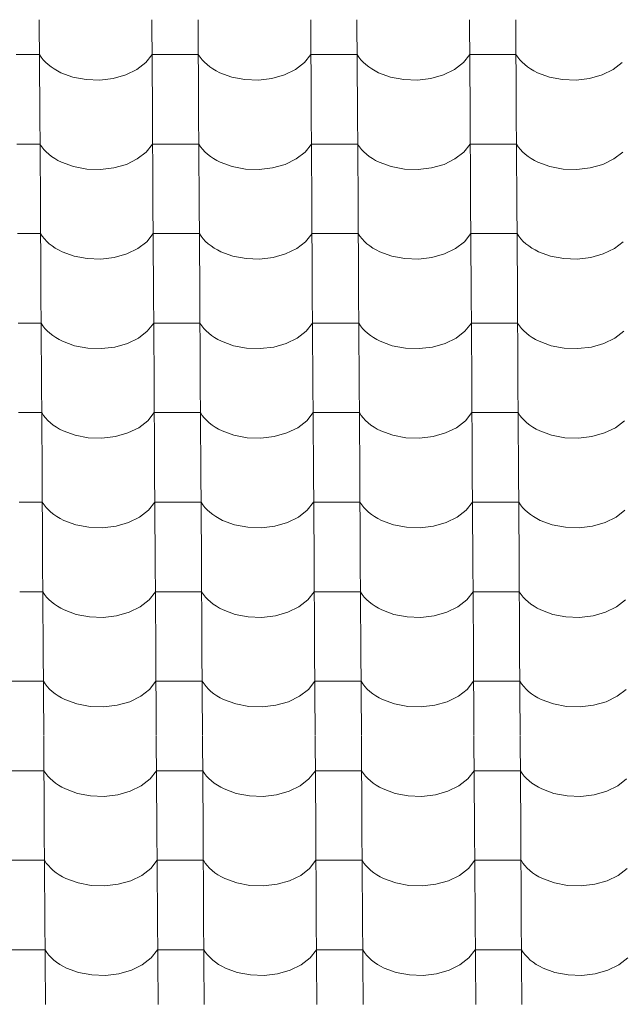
# Model space of a CAD drawing. Header units: millimetres. Extents: x -29001 to 109416, y -1251 to 13451.
# Tile 57 of 163: x -15190 to -14565, y 8009 to 9032. Entities that reach past the tile are written whole.
import ezdxf

# ---------------------------------------------------------------- set-up
doc = ezdxf.new("R2010")
doc.units = ezdxf.units.MM
doc.header["$MEASUREMENT"] = 0
doc.layers.add('POHLED JIŽNÍ_1_Konstrukce - nosné', color=7, linetype='Continuous')
doc.layers.add('POHLED JIŽNÍ_1_Nové_Výplně - Povrchové', color=7, linetype='Continuous')

# ---------------------------------------------------------------- blocks, each defined once
blk = doc.blocks.new('*X1', base_point=(-31394.7, -25864.9))
at = {"layer": 'POHLED JIŽNÍ_1_Nové_Výplně - Povrchové', "color": 21, "linetype": 'Continuous', "lineweight": 20, "true_color": 0xffaaaa}
for p, q in [((-15169.7, 9032.1), (-15169.1, 8939.4)), ((-15052.7, 9032.1), (-15052.1, 8939.4)), ((-15004.7, 9032.1), (-15004.1, 8939.4)), ((-14887.7, 9032.1), (-14887.1, 8939.4)), ((-14839.7, 9032.1), (-14839.1, 8939.4)), ((-14722.7, 9032.1), (-14722.1, 8939.4)), ((-14674.7, 9032.1), (-14674.1, 8939.4)), ((-15169.5, 8995.9), (-15193.5, 8995.9)), ((-15169.5, 8995.9), (-15167.6, 8993.2)), ((-15167.6, 8993.2), (-15165.5, 8990.5)), ((-15165.5, 8990.5), (-15163.1, 8987.9)), ((-15059.1, 8987.6), (-15052.5, 8995.9)), ((-15028.5, 8995.9), (-15052.5, 8995.9)), ((-15004.5, 8995.9), (-15028.5, 8995.9)), ((-15004.5, 8995.9), (-15002.6, 8993.2)), ((-15002.6, 8993.2), (-15000.5, 8990.5)), ((-15000.5, 8990.5), (-14998.1, 8987.9)), ((-14894.1, 8987.6), (-14887.5, 8995.9)), ((-14863.5, 8995.9), (-14887.5, 8995.9)), ((-14839.5, 8995.9), (-14863.5, 8995.9)), ((-14839.5, 8995.9), (-14837.6, 8993.2)), ((-14837.6, 8993.2), (-14835.5, 8990.5)), ((-14835.5, 8990.5), (-14833.1, 8987.9)), ((-14729.1, 8987.6), (-14722.5, 8995.9)), ((-14698.5, 8995.9), (-14722.5, 8995.9)), ((-14674.5, 8995.9), (-14698.5, 8995.9)), ((-14674.5, 8995.9), (-14672.6, 8993.2)), ((-14672.6, 8993.2), (-14670.5, 8990.5)), ((-14670.5, 8990.5), (-14668.1, 8987.9)), ((-15163.1, 8987.9), (-15160.4, 8985.4)), ((-15160.4, 8985.4), (-15157.4, 8983.1)), ((-15157.4, 8983.1), (-15154.2, 8980.9)), ((-15154.2, 8980.9), (-15150.8, 8978.9)), ((-15079.8, 8974.8), (-15068.4, 8980.4)), ((-15068.4, 8980.4), (-15059.1, 8987.6)), ((-14998.1, 8987.9), (-14995.4, 8985.4)), ((-14995.4, 8985.4), (-14992.4, 8983.1)), ((-14992.4, 8983.1), (-14989.2, 8980.9)), ((-14989.2, 8980.9), (-14985.8, 8978.9)), ((-14914.8, 8974.8), (-14903.4, 8980.4)), ((-14903.4, 8980.4), (-14894.1, 8987.6)), ((-14833.1, 8987.9), (-14830.4, 8985.4)), ((-14830.4, 8985.4), (-14827.4, 8983.1)), ((-14827.4, 8983.1), (-14824.2, 8980.9)), ((-14824.2, 8980.9), (-14820.8, 8978.9)), ((-14749.8, 8974.8), (-14738.4, 8980.4)), ((-14738.4, 8980.4), (-14729.1, 8987.6)), ((-14668.1, 8987.9), (-14665.4, 8985.4)), ((-14665.4, 8985.4), (-14662.4, 8983.1)), ((-14662.4, 8983.1), (-14659.2, 8980.9)), ((-14659.2, 8980.9), (-14655.8, 8978.9)), ((-14584.8, 8974.8), (-14573.4, 8980.4)), ((-14573.4, 8980.4), (-14564.1, 8987.6)), ((-15150.8, 8978.9), (-15147.1, 8977)), ((-15147.1, 8977), (-15134.7, 8972.5)), ((-15134.7, 8972.5), (-15121, 8969.9)), ((-15121, 8969.9), (-15106.8, 8969.4)), ((-15106.8, 8969.4), (-15092.9, 8971.1)), ((-15092.9, 8971.1), (-15079.8, 8974.8)), ((-14985.8, 8978.9), (-14982.2, 8977)), ((-14982.2, 8977), (-14969.7, 8972.5)), ((-14969.7, 8972.5), (-14956, 8969.9)), ((-14956, 8969.9), (-14941.8, 8969.4)), ((-14941.8, 8969.4), (-14927.9, 8971.1)), ((-14927.9, 8971.1), (-14914.8, 8974.8)), ((-14820.8, 8978.9), (-14817.2, 8977)), ((-14817.2, 8977), (-14804.7, 8972.5)), ((-14804.7, 8972.5), (-14791, 8969.9)), ((-14791, 8969.9), (-14776.8, 8969.4)), ((-14776.8, 8969.4), (-14762.9, 8971.1)), ((-14762.9, 8971.1), (-14749.8, 8974.8)), ((-14655.8, 8978.9), (-14652.2, 8977)), ((-14652.2, 8977), (-14639.7, 8972.5)), ((-14639.7, 8972.5), (-14626, 8969.9)), ((-14626, 8969.9), (-14611.8, 8969.4)), ((-14611.8, 8969.4), (-14597.9, 8971.1)), ((-14597.9, 8971.1), (-14584.8, 8974.8)), ((-15169.1, 8939.1), (-15168.5, 8846.4)), ((-15052.1, 8939.1), (-15051.6, 8846.4)), ((-15004.1, 8939.1), (-15003.5, 8846.4)), ((-14887.1, 8939.1), (-14886.6, 8846.4)), ((-14839.1, 8939.1), (-14838.5, 8846.4)), ((-14722.1, 8939.1), (-14721.6, 8846.4)), ((-14674.1, 8939.1), (-14673.5, 8846.4)), ((-15168.9, 8902.9), (-15192.9, 8902.9)), ((-15168.9, 8902.9), (-15167, 8900.1)), ((-15167, 8900.1), (-15164.9, 8897.4)), ((-15058.5, 8894.5), (-15051.9, 8902.9)), ((-15027.9, 8902.9), (-15051.9, 8902.9)), ((-15003.9, 8902.9), (-15027.9, 8902.9)), ((-15003.9, 8902.9), (-15002, 8900.1)), ((-15002, 8900.1), (-14999.9, 8897.4)), ((-14893.5, 8894.5), (-14886.9, 8902.9)), ((-14862.9, 8902.9), (-14886.9, 8902.9)), ((-14838.9, 8902.9), (-14862.9, 8902.9)), ((-14838.9, 8902.9), (-14837, 8900.1)), ((-14837, 8900.1), (-14834.9, 8897.4)), ((-14728.5, 8894.5), (-14721.9, 8902.9)), ((-14697.9, 8902.9), (-14721.9, 8902.9)), ((-14673.9, 8902.9), (-14697.9, 8902.9)), ((-14673.9, 8902.9), (-14672, 8900.1)), ((-14672, 8900.1), (-14669.9, 8897.4)), ((-15164.9, 8897.4), (-15162.5, 8894.9)), ((-15162.5, 8894.9), (-15159.8, 8892.4)), ((-15159.8, 8892.4), (-15156.8, 8890.1)), ((-15156.8, 8890.1), (-15153.6, 8887.9)), ((-15153.6, 8887.9), (-15150.2, 8885.9)), ((-15067.8, 8887.4), (-15058.5, 8894.5)), ((-14999.9, 8897.4), (-14997.5, 8894.9)), ((-14997.5, 8894.9), (-14994.8, 8892.4)), ((-14994.8, 8892.4), (-14991.8, 8890.1)), ((-14991.8, 8890.1), (-14988.6, 8887.9)), ((-14988.6, 8887.9), (-14985.2, 8885.9)), ((-14902.8, 8887.4), (-14893.5, 8894.5)), ((-14834.9, 8897.4), (-14832.5, 8894.9)), ((-14832.5, 8894.9), (-14829.8, 8892.4)), ((-14829.8, 8892.4), (-14826.8, 8890.1)), ((-14826.8, 8890.1), (-14823.6, 8887.9)), ((-14823.6, 8887.9), (-14820.2, 8885.9)), ((-14737.8, 8887.4), (-14728.5, 8894.5)), ((-14669.9, 8897.4), (-14667.5, 8894.9)), ((-14667.5, 8894.9), (-14664.8, 8892.4)), ((-14664.8, 8892.4), (-14661.8, 8890.1)), ((-14661.8, 8890.1), (-14658.6, 8887.9)), ((-14658.6, 8887.9), (-14655.2, 8885.9)), ((-14572.8, 8887.4), (-14563.5, 8894.5)), ((-15150.2, 8885.9), (-15146.6, 8884)), ((-15146.6, 8884), (-15134.1, 8879.5)), ((-15134.1, 8879.5), (-15120.4, 8876.9)), ((-15106.2, 8876.4), (-15092.3, 8878.1)), ((-15092.3, 8878.1), (-15079.2, 8881.8)), ((-15079.2, 8881.8), (-15067.8, 8887.4)), ((-14985.2, 8885.9), (-14981.6, 8884)), ((-14981.6, 8884), (-14969.1, 8879.5)), ((-14969.1, 8879.5), (-14955.4, 8876.9)), ((-14941.2, 8876.4), (-14927.3, 8878.1)), ((-14927.3, 8878.1), (-14914.2, 8881.8)), ((-14914.2, 8881.8), (-14902.8, 8887.4)), ((-14820.2, 8885.9), (-14816.6, 8884)), ((-14816.6, 8884), (-14804.1, 8879.5)), ((-14804.1, 8879.5), (-14790.4, 8876.9)), ((-14776.2, 8876.4), (-14762.3, 8878.1)), ((-14762.3, 8878.1), (-14749.2, 8881.8)), ((-14749.2, 8881.8), (-14737.8, 8887.4)), ((-14655.2, 8885.9), (-14651.6, 8884)), ((-14651.6, 8884), (-14639.1, 8879.5)), ((-14639.1, 8879.5), (-14625.4, 8876.9)), ((-14611.2, 8876.4), (-14597.3, 8878.1)), ((-14597.3, 8878.1), (-14584.2, 8881.8)), ((-14584.2, 8881.8), (-14572.8, 8887.4)), ((-15120.4, 8876.9), (-15106.2, 8876.4)), ((-14955.4, 8876.9), (-14941.2, 8876.4)), ((-14790.4, 8876.9), (-14776.2, 8876.4)), ((-14625.4, 8876.9), (-14611.2, 8876.4)), ((-15168.5, 8846.1), (-15167.9, 8753.4)), ((-15051.6, 8846.1), (-15051, 8753.4)), ((-15003.5, 8846.1), (-15002.9, 8753.4)), ((-14886.6, 8846.1), (-14886, 8753.4)), ((-14838.5, 8846.1), (-14837.9, 8753.4)), ((-14721.6, 8846.1), (-14721, 8753.4)), ((-14673.5, 8846.1), (-14672.9, 8753.4)), ((-15168.3, 8809.9), (-15192.3, 8809.9)), ((-15168.3, 8809.9), (-15166.5, 8807.1)), ((-15166.5, 8807.1), (-15164.3, 8804.4)), ((-15057.9, 8801.5), (-15051.3, 8809.9)), ((-15027.3, 8809.9), (-15051.3, 8809.9)), ((-15003.3, 8809.9), (-15027.3, 8809.9)), ((-15003.3, 8809.9), (-15001.5, 8807.1)), ((-15001.5, 8807.1), (-14999.3, 8804.4)), ((-14893, 8801.5), (-14886.3, 8809.9)), ((-14862.3, 8809.9), (-14886.3, 8809.9)), ((-14838.3, 8809.9), (-14862.3, 8809.9)), ((-14838.3, 8809.9), (-14836.5, 8807.1)), ((-14836.5, 8807.1), (-14834.3, 8804.4)), ((-14728, 8801.5), (-14721.3, 8809.9)), ((-14697.3, 8809.9), (-14721.3, 8809.9)), ((-14673.3, 8809.9), (-14697.3, 8809.9)), ((-14673.3, 8809.9), (-14671.5, 8807.1)), ((-14671.5, 8807.1), (-14669.3, 8804.4)), ((-15164.3, 8804.4), (-15161.9, 8801.8)), ((-15161.9, 8801.8), (-15159.2, 8799.4)), ((-15159.2, 8799.4), (-15156.2, 8797.1)), ((-15156.2, 8797.1), (-15153, 8794.9)), ((-15067.2, 8794.4), (-15057.9, 8801.5)), ((-14999.3, 8804.4), (-14996.9, 8801.8)), ((-14996.9, 8801.8), (-14994.2, 8799.4)), ((-14994.2, 8799.4), (-14991.2, 8797.1)), ((-14991.2, 8797.1), (-14988, 8794.9)), ((-14902.2, 8794.4), (-14893, 8801.5)), ((-14834.3, 8804.4), (-14831.9, 8801.8)), ((-14831.9, 8801.8), (-14829.2, 8799.4)), ((-14829.2, 8799.4), (-14826.2, 8797.1)), ((-14826.2, 8797.1), (-14823, 8794.9)), ((-14737.2, 8794.4), (-14728, 8801.5)), ((-14669.3, 8804.4), (-14666.9, 8801.8)), ((-14666.9, 8801.8), (-14664.2, 8799.4)), ((-14664.2, 8799.4), (-14661.2, 8797.1)), ((-14661.2, 8797.1), (-14658.1, 8794.9)), ((-14572.2, 8794.4), (-14563, 8801.5)), ((-15153, 8794.9), (-15149.6, 8792.9)), ((-15149.6, 8792.9), (-15146, 8791)), ((-15146, 8791), (-15133.5, 8786.4)), ((-15133.5, 8786.4), (-15119.8, 8783.9)), ((-15091.7, 8785.1), (-15078.7, 8788.8)), ((-15078.7, 8788.8), (-15067.2, 8794.4)), ((-14988, 8794.9), (-14984.6, 8792.9)), ((-14984.6, 8792.9), (-14981, 8791)), ((-14981, 8791), (-14968.5, 8786.4)), ((-14968.5, 8786.4), (-14954.8, 8783.9)), ((-14926.7, 8785.1), (-14913.7, 8788.8)), ((-14913.7, 8788.8), (-14902.2, 8794.4)), ((-14823, 8794.9), (-14819.6, 8792.9)), ((-14819.6, 8792.9), (-14816, 8791)), ((-14816, 8791), (-14803.5, 8786.4)), ((-14803.5, 8786.4), (-14789.8, 8783.9)), ((-14761.7, 8785.1), (-14748.7, 8788.8)), ((-14748.7, 8788.8), (-14737.2, 8794.4)), ((-14658.1, 8794.9), (-14654.6, 8792.9)), ((-14654.6, 8792.9), (-14651, 8791)), ((-14651, 8791), (-14638.5, 8786.4)), ((-14638.5, 8786.4), (-14624.8, 8783.9)), ((-14596.7, 8785.1), (-14583.7, 8788.8)), ((-14583.7, 8788.8), (-14572.2, 8794.4)), ((-15119.8, 8783.9), (-15105.7, 8783.4)), ((-15105.7, 8783.4), (-15091.7, 8785.1)), ((-14954.8, 8783.9), (-14940.7, 8783.4)), ((-14940.7, 8783.4), (-14926.7, 8785.1)), ((-14789.8, 8783.9), (-14775.7, 8783.4)), ((-14775.7, 8783.4), (-14761.7, 8785.1)), ((-14624.8, 8783.9), (-14610.7, 8783.4)), ((-14610.7, 8783.4), (-14596.7, 8785.1)), ((-15167.9, 8753.1), (-15167.4, 8660.4)), ((-15051, 8753.1), (-15050.4, 8660.4)), ((-15002.9, 8753.1), (-15002.4, 8660.4)), ((-14886, 8753.1), (-14885.4, 8660.4)), ((-14837.9, 8753.1), (-14837.4, 8660.4)), ((-14721, 8753.1), (-14720.4, 8660.4)), ((-14672.9, 8753.1), (-14672.4, 8660.4)), ((-15167.7, 8716.9), (-15191.7, 8716.9)), ((-15167.7, 8716.9), (-15165.9, 8714.1)), ((-15165.9, 8714.1), (-15163.7, 8711.4)), ((-15057.4, 8708.5), (-15050.8, 8716.9)), ((-15026.7, 8716.9), (-15050.8, 8716.9)), ((-15002.7, 8716.9), (-15026.7, 8716.9)), ((-15002.7, 8716.9), (-15000.9, 8714.1)), ((-15000.9, 8714.1), (-14998.7, 8711.4)), ((-14892.4, 8708.5), (-14885.8, 8716.9)), ((-14861.7, 8716.9), (-14885.8, 8716.9)), ((-14837.7, 8716.9), (-14861.7, 8716.9)), ((-14837.7, 8716.9), (-14835.9, 8714.1)), ((-14835.9, 8714.1), (-14833.7, 8711.4)), ((-14727.4, 8708.5), (-14720.8, 8716.9)), ((-14696.7, 8716.9), (-14720.8, 8716.9)), ((-14672.7, 8716.9), (-14696.7, 8716.9)), ((-14672.7, 8716.9), (-14670.9, 8714.1)), ((-14670.9, 8714.1), (-14668.7, 8711.4)), ((-15163.7, 8711.4), (-15161.3, 8708.8)), ((-15161.3, 8708.8), (-15158.6, 8706.4)), ((-15158.6, 8706.4), (-15155.7, 8704)), ((-15155.7, 8704), (-15152.5, 8701.9)), ((-15066.6, 8701.4), (-15057.4, 8708.5)), ((-14998.7, 8711.4), (-14996.3, 8708.8)), ((-14996.3, 8708.8), (-14993.6, 8706.4)), ((-14993.6, 8706.4), (-14990.7, 8704)), ((-14990.7, 8704), (-14987.5, 8701.9)), ((-14901.6, 8701.4), (-14892.4, 8708.5)), ((-14833.7, 8711.4), (-14831.3, 8708.8)), ((-14831.3, 8708.8), (-14828.6, 8706.4)), ((-14828.6, 8706.4), (-14825.7, 8704)), ((-14825.7, 8704), (-14822.5, 8701.9)), ((-14736.6, 8701.4), (-14727.4, 8708.5)), ((-14668.7, 8711.4), (-14666.3, 8708.8)), ((-14666.3, 8708.8), (-14663.6, 8706.4)), ((-14663.6, 8706.4), (-14660.7, 8704)), ((-14660.7, 8704), (-14657.5, 8701.9)), ((-14571.6, 8701.4), (-14562.4, 8708.5)), ((-15152.5, 8701.9), (-15149, 8699.9)), ((-15149, 8699.9), (-15145.4, 8698)), ((-15145.4, 8698), (-15132.9, 8693.4)), ((-15091.1, 8692), (-15078.1, 8695.8)), ((-15078.1, 8695.8), (-15066.6, 8701.4)), ((-14987.5, 8701.9), (-14984, 8699.9)), ((-14984, 8699.9), (-14980.4, 8698)), ((-14980.4, 8698), (-14967.9, 8693.4)), ((-14926.1, 8692), (-14913.1, 8695.8)), ((-14913.1, 8695.8), (-14901.6, 8701.4)), ((-14822.5, 8701.9), (-14819, 8699.9)), ((-14819, 8699.9), (-14815.4, 8698)), ((-14815.4, 8698), (-14802.9, 8693.4)), ((-14761.1, 8692), (-14748.1, 8695.8)), ((-14748.1, 8695.8), (-14736.6, 8701.4)), ((-14657.5, 8701.9), (-14654, 8699.9)), ((-14654, 8699.9), (-14650.4, 8698)), ((-14650.4, 8698), (-14637.9, 8693.4)), ((-14596.1, 8692), (-14583.1, 8695.8)), ((-14583.1, 8695.8), (-14571.6, 8701.4)), ((-15132.9, 8693.4), (-15119.3, 8690.8)), ((-15119.3, 8690.8), (-15105.1, 8690.4)), ((-15105.1, 8690.4), (-15091.1, 8692)), ((-14967.9, 8693.4), (-14954.3, 8690.8)), ((-14954.3, 8690.8), (-14940.1, 8690.4)), ((-14940.1, 8690.4), (-14926.1, 8692)), ((-14802.9, 8693.4), (-14789.3, 8690.8)), ((-14789.3, 8690.8), (-14775.1, 8690.4)), ((-14775.1, 8690.4), (-14761.1, 8692)), ((-14637.9, 8693.4), (-14624.3, 8690.8)), ((-14624.3, 8690.8), (-14610.1, 8690.4)), ((-14610.1, 8690.4), (-14596.1, 8692)), ((-15167.4, 8660.1), (-15166.8, 8567.4)), ((-15050.4, 8660.1), (-15049.8, 8567.4)), ((-15002.4, 8660.1), (-15001.8, 8567.4)), ((-14885.4, 8660.1), (-14884.8, 8567.4)), ((-14837.4, 8660.1), (-14836.8, 8567.4)), ((-14720.4, 8660.1), (-14719.8, 8567.4)), ((-14672.4, 8660.1), (-14671.8, 8567.4)), ((-15167.1, 8623.9), (-15191.1, 8623.9)), ((-15167.1, 8623.9), (-15165.3, 8621.1)), ((-15056.8, 8615.5), (-15050.2, 8623.9)), ((-15026.2, 8623.9), (-15050.2, 8623.9)), ((-15002.1, 8623.9), (-15026.2, 8623.9)), ((-15002.1, 8623.9), (-15000.3, 8621.1)), ((-14891.8, 8615.5), (-14885.2, 8623.9)), ((-14861.2, 8623.9), (-14885.2, 8623.9)), ((-14837.1, 8623.9), (-14861.2, 8623.9)), ((-14837.1, 8623.9), (-14835.3, 8621.1)), ((-14726.8, 8615.5), (-14720.2, 8623.9)), ((-14696.2, 8623.9), (-14720.2, 8623.9)), ((-14672.1, 8623.9), (-14696.2, 8623.9)), ((-14672.1, 8623.9), (-14670.3, 8621.1)), ((-15165.3, 8621.1), (-15163.2, 8618.4)), ((-15163.2, 8618.4), (-15160.7, 8615.8)), ((-15160.7, 8615.8), (-15158, 8613.4)), ((-15158, 8613.4), (-15155.1, 8611)), ((-15066.1, 8608.3), (-15056.8, 8615.5)), ((-15000.3, 8621.1), (-14998.2, 8618.4)), ((-14998.2, 8618.4), (-14995.7, 8615.8)), ((-14995.7, 8615.8), (-14993, 8613.4)), ((-14993, 8613.4), (-14990.1, 8611)), ((-14901.1, 8608.3), (-14891.8, 8615.5)), ((-14835.3, 8621.1), (-14833.2, 8618.4)), ((-14833.2, 8618.4), (-14830.7, 8615.8)), ((-14830.7, 8615.8), (-14828, 8613.4)), ((-14828, 8613.4), (-14825.1, 8611)), ((-14736.1, 8608.3), (-14726.8, 8615.5)), ((-14670.3, 8621.1), (-14668.2, 8618.4)), ((-14668.2, 8618.4), (-14665.7, 8615.8)), ((-14665.7, 8615.8), (-14663, 8613.4)), ((-14663, 8613.4), (-14660.1, 8611)), ((-14571.1, 8608.3), (-14561.8, 8615.5)), ((-15155.1, 8611), (-15151.9, 8608.9)), ((-15151.9, 8608.9), (-15148.5, 8606.8)), ((-15148.5, 8606.8), (-15144.8, 8605)), ((-15144.8, 8605), (-15132.3, 8600.4)), ((-15090.5, 8599), (-15077.5, 8602.8)), ((-15077.5, 8602.8), (-15066.1, 8608.3)), ((-14990.1, 8611), (-14986.9, 8608.9)), ((-14986.9, 8608.9), (-14983.5, 8606.8)), ((-14983.5, 8606.8), (-14979.8, 8605)), ((-14979.8, 8605), (-14967.4, 8600.4)), ((-14925.5, 8599), (-14912.5, 8602.8)), ((-14912.5, 8602.8), (-14901.1, 8608.3)), ((-14825.1, 8611), (-14821.9, 8608.9)), ((-14821.9, 8608.9), (-14818.5, 8606.8)), ((-14818.5, 8606.8), (-14814.8, 8605)), ((-14814.8, 8605), (-14802.4, 8600.4)), ((-14760.5, 8599), (-14747.5, 8602.8)), ((-14747.5, 8602.8), (-14736.1, 8608.3)), ((-14660.1, 8611), (-14656.9, 8608.9)), ((-14656.9, 8608.9), (-14653.5, 8606.8)), ((-14653.5, 8606.8), (-14649.8, 8605)), ((-14649.8, 8605), (-14637.4, 8600.4)), ((-14595.5, 8599), (-14582.5, 8602.8)), ((-14582.5, 8602.8), (-14571.1, 8608.3)), ((-15132.3, 8600.4), (-15118.7, 8597.8)), ((-15118.7, 8597.8), (-15104.5, 8597.4)), ((-15104.5, 8597.4), (-15090.5, 8599)), ((-14967.4, 8600.4), (-14953.7, 8597.8)), ((-14953.7, 8597.8), (-14939.5, 8597.4)), ((-14939.5, 8597.4), (-14925.5, 8599)), ((-14802.4, 8600.4), (-14788.7, 8597.8)), ((-14788.7, 8597.8), (-14774.5, 8597.4)), ((-14774.5, 8597.4), (-14760.5, 8599)), ((-14637.4, 8600.4), (-14623.7, 8597.8)), ((-14623.7, 8597.8), (-14609.5, 8597.4)), ((-14609.5, 8597.4), (-14595.5, 8599)), ((-15166.8, 8567.1), (-15166.2, 8474.4)), ((-15049.8, 8567.1), (-15049.2, 8474.4)), ((-15001.8, 8567.1), (-15001.2, 8474.4)), ((-14884.8, 8567.1), (-14884.2, 8474.4)), ((-14836.8, 8567.1), (-14836.2, 8474.4)), ((-14719.8, 8567.1), (-14719.2, 8474.4)), ((-14671.8, 8567.1), (-14671.2, 8474.4)), ((-15166.6, 8530.9), (-15190.6, 8530.9)), ((-15166.6, 8530.9), (-15164.7, 8528.1)), ((-15056.2, 8522.5), (-15049.6, 8530.9)), ((-15025.6, 8530.9), (-15049.6, 8530.9)), ((-15001.6, 8530.9), (-15025.6, 8530.9)), ((-15001.6, 8530.9), (-14999.7, 8528.1)), ((-14891.2, 8522.5), (-14884.6, 8530.9)), ((-14860.6, 8530.9), (-14884.6, 8530.9)), ((-14836.6, 8530.9), (-14860.6, 8530.9)), ((-14836.6, 8530.9), (-14834.7, 8528.1)), ((-14726.2, 8522.5), (-14719.6, 8530.9)), ((-14695.6, 8530.9), (-14719.6, 8530.9)), ((-14671.6, 8530.9), (-14695.6, 8530.9)), ((-14671.6, 8530.9), (-14669.7, 8528.1)), ((-15164.7, 8528.1), (-15162.6, 8525.4)), ((-15162.6, 8525.4), (-15160.1, 8522.8)), ((-15160.1, 8522.8), (-15157.5, 8520.4)), ((-15157.5, 8520.4), (-15154.5, 8518)), ((-15065.5, 8515.3), (-15056.2, 8522.5)), ((-14999.7, 8528.1), (-14997.6, 8525.4)), ((-14997.6, 8525.4), (-14995.2, 8522.8)), ((-14995.2, 8522.8), (-14992.5, 8520.4)), ((-14992.5, 8520.4), (-14989.5, 8518)), ((-14900.5, 8515.3), (-14891.2, 8522.5)), ((-14834.7, 8528.1), (-14832.6, 8525.4)), ((-14832.6, 8525.4), (-14830.2, 8522.8)), ((-14830.2, 8522.8), (-14827.5, 8520.4)), ((-14827.5, 8520.4), (-14824.5, 8518)), ((-14735.5, 8515.3), (-14726.2, 8522.5)), ((-14669.7, 8528.1), (-14667.6, 8525.4)), ((-14667.6, 8525.4), (-14665.2, 8522.8)), ((-14665.2, 8522.8), (-14662.5, 8520.4)), ((-14662.5, 8520.4), (-14659.5, 8518)), ((-14570.5, 8515.3), (-14561.2, 8522.5)), ((-15154.5, 8518), (-15151.3, 8515.9)), ((-15151.3, 8515.9), (-15147.9, 8513.8)), ((-15147.9, 8513.8), (-15144.2, 8512)), ((-15144.2, 8512), (-15131.8, 8507.4)), ((-15089.9, 8506), (-15076.9, 8509.7)), ((-15076.9, 8509.7), (-15065.5, 8515.3)), ((-14989.5, 8518), (-14986.3, 8515.9)), ((-14986.3, 8515.9), (-14982.9, 8513.8)), ((-14982.9, 8513.8), (-14979.2, 8512)), ((-14979.2, 8512), (-14966.8, 8507.4)), ((-14924.9, 8506), (-14911.9, 8509.7)), ((-14911.9, 8509.7), (-14900.5, 8515.3)), ((-14824.5, 8518), (-14821.3, 8515.9)), ((-14821.3, 8515.9), (-14817.9, 8513.8)), ((-14817.9, 8513.8), (-14814.2, 8512)), ((-14814.2, 8512), (-14801.8, 8507.4)), ((-14760, 8506), (-14746.9, 8509.7)), ((-14746.9, 8509.7), (-14735.5, 8515.3)), ((-14659.5, 8518), (-14656.3, 8515.9)), ((-14656.3, 8515.9), (-14652.9, 8513.8)), ((-14652.9, 8513.8), (-14649.2, 8512)), ((-14649.2, 8512), (-14636.8, 8507.4)), ((-14595, 8506), (-14581.9, 8509.7)), ((-14581.9, 8509.7), (-14570.5, 8515.3)), ((-15131.8, 8507.4), (-15118.1, 8504.8)), ((-15118.1, 8504.8), (-15103.9, 8504.4)), ((-15103.9, 8504.4), (-15089.9, 8506)), ((-14966.8, 8507.4), (-14953.1, 8504.8)), ((-14953.1, 8504.8), (-14938.9, 8504.4)), ((-14938.9, 8504.4), (-14924.9, 8506)), ((-14801.8, 8507.4), (-14788.1, 8504.8)), ((-14788.1, 8504.8), (-14773.9, 8504.4)), ((-14773.9, 8504.4), (-14760, 8506)), ((-14636.8, 8507.4), (-14623.1, 8504.8)), ((-14623.1, 8504.8), (-14608.9, 8504.4)), ((-14608.9, 8504.4), (-14595, 8506)), ((-15166.2, 8474), (-15165.6, 8381.4)), ((-15049.2, 8474), (-15048.7, 8381.4)), ((-15001.2, 8474), (-15000.6, 8381.4)), ((-14884.2, 8474), (-14883.7, 8381.4)), ((-14836.2, 8474), (-14835.6, 8381.4)), ((-14719.2, 8474), (-14718.7, 8381.4)), ((-14671.2, 8474), (-14670.6, 8381.4)), ((-15166, 8437.9), (-15190, 8437.9)), ((-15166, 8437.9), (-15164.1, 8435.1)), ((-15055.6, 8429.5), (-15049, 8437.9)), ((-15025, 8437.9), (-15049, 8437.9)), ((-15001, 8437.9), (-15025, 8437.9)), ((-15001, 8437.9), (-14999.1, 8435.1)), ((-14890.6, 8429.5), (-14884, 8437.9)), ((-14860, 8437.9), (-14884, 8437.9)), ((-14836, 8437.9), (-14860, 8437.9)), ((-14836, 8437.9), (-14834.1, 8435.1)), ((-14725.6, 8429.5), (-14719, 8437.9)), ((-14695, 8437.9), (-14719, 8437.9)), ((-14671, 8437.9), (-14695, 8437.9)), ((-14671, 8437.9), (-14669.1, 8435.1)), ((-15164.1, 8435.1), (-15162, 8432.4)), ((-15162, 8432.4), (-15159.6, 8429.8)), ((-15159.6, 8429.8), (-15156.9, 8427.3)), ((-15064.9, 8422.3), (-15055.6, 8429.5)), ((-14999.1, 8435.1), (-14997, 8432.4)), ((-14997, 8432.4), (-14994.6, 8429.8)), ((-14994.6, 8429.8), (-14991.9, 8427.3)), ((-14899.9, 8422.3), (-14890.6, 8429.5)), ((-14834.1, 8435.1), (-14832, 8432.4)), ((-14832, 8432.4), (-14829.6, 8429.8)), ((-14829.6, 8429.8), (-14826.9, 8427.3)), ((-14734.9, 8422.3), (-14725.6, 8429.5)), ((-14669.1, 8435.1), (-14667, 8432.4)), ((-14667, 8432.4), (-14664.6, 8429.8)), ((-14664.6, 8429.8), (-14661.9, 8427.3)), ((-14569.9, 8422.3), (-14560.6, 8429.5)), ((-15156.9, 8427.3), (-15153.9, 8425)), ((-15153.9, 8425), (-15150.7, 8422.8)), ((-15150.7, 8422.8), (-15147.3, 8420.8)), ((-15147.3, 8420.8), (-15143.7, 8419)), ((-15143.7, 8419), (-15131.2, 8414.4)), ((-15076.3, 8416.7), (-15064.9, 8422.3)), ((-14991.9, 8427.3), (-14988.9, 8425)), ((-14988.9, 8425), (-14985.7, 8422.8)), ((-14985.7, 8422.8), (-14982.3, 8420.8)), ((-14982.3, 8420.8), (-14978.7, 8419)), ((-14978.7, 8419), (-14966.2, 8414.4)), ((-14911.3, 8416.7), (-14899.9, 8422.3)), ((-14826.9, 8427.3), (-14823.9, 8425)), ((-14823.9, 8425), (-14820.7, 8422.8)), ((-14820.7, 8422.8), (-14817.3, 8420.8)), ((-14817.3, 8420.8), (-14813.7, 8419)), ((-14813.7, 8419), (-14801.2, 8414.4)), ((-14746.3, 8416.7), (-14734.9, 8422.3)), ((-14661.9, 8427.3), (-14658.9, 8425)), ((-14658.9, 8425), (-14655.7, 8422.8)), ((-14655.7, 8422.8), (-14652.3, 8420.8)), ((-14652.3, 8420.8), (-14648.7, 8419)), ((-14648.7, 8419), (-14636.2, 8414.4)), ((-14581.3, 8416.7), (-14569.9, 8422.3)), ((-15131.2, 8414.4), (-15117.5, 8411.8)), ((-15117.5, 8411.8), (-15103.3, 8411.3)), ((-15103.3, 8411.3), (-15089.4, 8413)), ((-15089.4, 8413), (-15076.3, 8416.7)), ((-14966.2, 8414.4), (-14952.5, 8411.8)), ((-14952.5, 8411.8), (-14938.3, 8411.3)), ((-14938.3, 8411.3), (-14924.4, 8413)), ((-14924.4, 8413), (-14911.3, 8416.7)), ((-14801.2, 8414.4), (-14787.5, 8411.8)), ((-14787.5, 8411.8), (-14773.3, 8411.3)), ((-14773.3, 8411.3), (-14759.4, 8413)), ((-14759.4, 8413), (-14746.3, 8416.7)), ((-14636.2, 8414.4), (-14622.5, 8411.8)), ((-14622.5, 8411.8), (-14608.3, 8411.3)), ((-14608.3, 8411.3), (-14594.4, 8413)), ((-14594.4, 8413), (-14581.3, 8416.7)), ((-15165.6, 8381), (-15165, 8288.4)), ((-15048.7, 8381), (-15048.1, 8288.4)), ((-15000.6, 8381), (-15000, 8288.4)), ((-14883.7, 8381), (-14883.1, 8288.4)), ((-14835.6, 8381), (-14835, 8288.4)), ((-14718.7, 8381), (-14718.1, 8288.4)), ((-14670.6, 8381), (-14670, 8288.4)), ((-15189.4, 8344.9), (-15213.4, 8344.9)), ((-15165.4, 8344.9), (-15189.4, 8344.9)), ((-15165.4, 8344.9), (-15163.5, 8342.1)), ((-15163.5, 8342.1), (-15161.4, 8339.4)), ((-15161.4, 8339.4), (-15159, 8336.8)), ((-15159, 8336.8), (-15156.3, 8334.3)), ((-15064.3, 8329.3), (-15055, 8336.5)), ((-15055, 8336.5), (-15048.4, 8344.9)), ((-15024.4, 8344.9), (-15048.4, 8344.9)), ((-15000.4, 8344.9), (-15024.4, 8344.9)), ((-15000.4, 8344.9), (-14998.5, 8342.1)), ((-14998.5, 8342.1), (-14996.4, 8339.4)), ((-14996.4, 8339.4), (-14994, 8336.8)), ((-14994, 8336.8), (-14991.3, 8334.3)), ((-14899.3, 8329.3), (-14890, 8336.5)), ((-14890, 8336.5), (-14883.4, 8344.9)), ((-14859.4, 8344.9), (-14883.4, 8344.9)), ((-14835.4, 8344.9), (-14859.4, 8344.9)), ((-14835.4, 8344.9), (-14833.6, 8342.1)), ((-14833.6, 8342.1), (-14831.4, 8339.4)), ((-14831.4, 8339.4), (-14829, 8336.8)), ((-14829, 8336.8), (-14826.3, 8334.3)), ((-14734.3, 8329.3), (-14725, 8336.5)), ((-14725, 8336.5), (-14718.4, 8344.9)), ((-14694.4, 8344.9), (-14718.4, 8344.9)), ((-14670.4, 8344.9), (-14694.4, 8344.9)), ((-14670.4, 8344.9), (-14668.6, 8342.1)), ((-14668.6, 8342.1), (-14666.4, 8339.4)), ((-14666.4, 8339.4), (-14664, 8336.8)), ((-14664, 8336.8), (-14661.3, 8334.3)), ((-14569.3, 8329.3), (-14560, 8336.5)), ((-15156.3, 8334.3), (-15153.3, 8332)), ((-15153.3, 8332), (-15150.1, 8329.8)), ((-15150.1, 8329.8), (-15146.7, 8327.8)), ((-15146.7, 8327.8), (-15143.1, 8326)), ((-15143.1, 8326), (-15130.6, 8321.4)), ((-15075.7, 8323.7), (-15064.3, 8329.3)), ((-14991.3, 8334.3), (-14988.3, 8332)), ((-14988.3, 8332), (-14985.1, 8329.8)), ((-14985.1, 8329.8), (-14981.7, 8327.8)), ((-14981.7, 8327.8), (-14978.1, 8326)), ((-14978.1, 8326), (-14965.6, 8321.4)), ((-14910.8, 8323.7), (-14899.3, 8329.3)), ((-14826.3, 8334.3), (-14823.3, 8332)), ((-14823.3, 8332), (-14820.1, 8329.8)), ((-14820.1, 8329.8), (-14816.7, 8327.8)), ((-14816.7, 8327.8), (-14813.1, 8326)), ((-14813.1, 8326), (-14800.6, 8321.4)), ((-14745.8, 8323.7), (-14734.3, 8329.3)), ((-14661.3, 8334.3), (-14658.3, 8332)), ((-14658.3, 8332), (-14655.1, 8329.8)), ((-14655.1, 8329.8), (-14651.7, 8327.8)), ((-14651.7, 8327.8), (-14648.1, 8326)), ((-14648.1, 8326), (-14635.6, 8321.4)), ((-14580.8, 8323.7), (-14569.3, 8329.3)), ((-15130.6, 8321.4), (-15116.9, 8318.8)), ((-15116.9, 8318.8), (-15102.7, 8318.3)), ((-15102.7, 8318.3), (-15088.8, 8320)), ((-15088.8, 8320), (-15075.7, 8323.7)), ((-14965.6, 8321.4), (-14951.9, 8318.8)), ((-14951.9, 8318.8), (-14937.8, 8318.3)), ((-14937.8, 8318.3), (-14923.8, 8320)), ((-14923.8, 8320), (-14910.8, 8323.7)), ((-14800.6, 8321.4), (-14786.9, 8318.8)), ((-14786.9, 8318.8), (-14772.8, 8318.3)), ((-14772.8, 8318.3), (-14758.8, 8320)), ((-14758.8, 8320), (-14745.8, 8323.7)), ((-14635.6, 8321.4), (-14621.9, 8318.8)), ((-14621.9, 8318.8), (-14607.8, 8318.3)), ((-14607.8, 8318.3), (-14593.8, 8320)), ((-14593.8, 8320), (-14580.8, 8323.7)), ((-15165, 8288), (-15164.5, 8195.4)), ((-15048.1, 8288), (-15047.5, 8195.4)), ((-15000, 8288), (-14999.5, 8195.4)), ((-14883.1, 8288), (-14882.5, 8195.4)), ((-14835, 8288), (-14834.5, 8195.4)), ((-14718.1, 8288), (-14717.5, 8195.4)), ((-14670, 8288), (-14669.5, 8195.4)), ((-15188.8, 8251.9), (-15212.8, 8251.9)), ((-15164.8, 8251.9), (-15188.8, 8251.9)), ((-15164.8, 8251.9), (-15163, 8249.1)), ((-15163, 8249.1), (-15160.8, 8246.4)), ((-15160.8, 8246.4), (-15158.4, 8243.8)), ((-15158.4, 8243.8), (-15155.7, 8241.3)), ((-15054.5, 8243.5), (-15047.8, 8251.9)), ((-15023.8, 8251.9), (-15047.8, 8251.9)), ((-14999.8, 8251.9), (-15023.8, 8251.9)), ((-14999.8, 8251.9), (-14998, 8249.1)), ((-14998, 8249.1), (-14995.8, 8246.4)), ((-14995.8, 8246.4), (-14993.4, 8243.8)), ((-14993.4, 8243.8), (-14990.7, 8241.3)), ((-14889.5, 8243.5), (-14882.8, 8251.9)), ((-14858.8, 8251.9), (-14882.8, 8251.9)), ((-14834.8, 8251.9), (-14858.8, 8251.9)), ((-14834.8, 8251.9), (-14833, 8249.1)), ((-14833, 8249.1), (-14830.8, 8246.4)), ((-14830.8, 8246.4), (-14828.4, 8243.8)), ((-14828.4, 8243.8), (-14825.7, 8241.3)), ((-14724.5, 8243.5), (-14717.8, 8251.9)), ((-14693.8, 8251.9), (-14717.8, 8251.9)), ((-14669.8, 8251.9), (-14693.8, 8251.9)), ((-14669.8, 8251.9), (-14668, 8249.1)), ((-14668, 8249.1), (-14665.8, 8246.4)), ((-14665.8, 8246.4), (-14663.4, 8243.8)), ((-14663.4, 8243.8), (-14660.7, 8241.3)), ((-15155.7, 8241.3), (-15152.8, 8239)), ((-15152.8, 8239), (-15149.6, 8236.8)), ((-15149.6, 8236.8), (-15146.1, 8234.8)), ((-15146.1, 8234.8), (-15142.5, 8233)), ((-15075.2, 8230.7), (-15063.7, 8236.3)), ((-15063.7, 8236.3), (-15054.5, 8243.5)), ((-14990.7, 8241.3), (-14987.8, 8239)), ((-14987.8, 8239), (-14984.6, 8236.8)), ((-14984.6, 8236.8), (-14981.1, 8234.8)), ((-14981.1, 8234.8), (-14977.5, 8233)), ((-14910.2, 8230.7), (-14898.7, 8236.3)), ((-14898.7, 8236.3), (-14889.5, 8243.5)), ((-14825.7, 8241.3), (-14822.8, 8239)), ((-14822.8, 8239), (-14819.6, 8236.8)), ((-14819.6, 8236.8), (-14816.1, 8234.8)), ((-14816.1, 8234.8), (-14812.5, 8233)), ((-14745.2, 8230.7), (-14733.7, 8236.3)), ((-14733.7, 8236.3), (-14724.5, 8243.5)), ((-14660.7, 8241.3), (-14657.8, 8239)), ((-14657.8, 8239), (-14654.6, 8236.8)), ((-14654.6, 8236.8), (-14651.1, 8234.8)), ((-14651.1, 8234.8), (-14647.5, 8233)), ((-14580.2, 8230.7), (-14568.7, 8236.3)), ((-14568.7, 8236.3), (-14559.5, 8243.5)), ((-15142.5, 8233), (-15130, 8228.4)), ((-15130, 8228.4), (-15116.3, 8225.8)), ((-15116.3, 8225.8), (-15102.2, 8225.3)), ((-15102.2, 8225.3), (-15088.2, 8227)), ((-15088.2, 8227), (-15075.2, 8230.7)), ((-14977.5, 8233), (-14965, 8228.4)), ((-14965, 8228.4), (-14951.4, 8225.8)), ((-14951.4, 8225.8), (-14937.2, 8225.3)), ((-14937.2, 8225.3), (-14923.2, 8227)), ((-14923.2, 8227), (-14910.2, 8230.7)), ((-14812.5, 8233), (-14800, 8228.4)), ((-14800, 8228.4), (-14786.4, 8225.8)), ((-14786.4, 8225.8), (-14772.2, 8225.3)), ((-14772.2, 8225.3), (-14758.2, 8227)), ((-14758.2, 8227), (-14745.2, 8230.7)), ((-14647.5, 8233), (-14635, 8228.4)), ((-14635, 8228.4), (-14621.4, 8225.8)), ((-14621.4, 8225.8), (-14607.2, 8225.3)), ((-14607.2, 8225.3), (-14593.2, 8227)), ((-14593.2, 8227), (-14580.2, 8230.7)), ((-15164.5, 8195), (-15163.9, 8102.3)), ((-15047.5, 8195), (-15046.9, 8102.3)), ((-14999.5, 8195), (-14998.9, 8102.3)), ((-14882.5, 8195), (-14881.9, 8102.3)), ((-14834.5, 8195), (-14833.9, 8102.3)), ((-14717.5, 8195), (-14716.9, 8102.3)), ((-14669.5, 8195), (-14668.9, 8102.3)), ((-15188.2, 8158.9), (-15212.3, 8158.9)), ((-15164.2, 8158.9), (-15188.2, 8158.9)), ((-15164.2, 8158.9), (-15162.4, 8156.1)), ((-15162.4, 8156.1), (-15160.2, 8153.4)), ((-15160.2, 8153.4), (-15157.8, 8150.8)), ((-15053.9, 8150.5), (-15047.3, 8158.9)), ((-15023.2, 8158.9), (-15047.3, 8158.9)), ((-14999.2, 8158.9), (-15023.2, 8158.9)), ((-14999.2, 8158.9), (-14997.4, 8156.1)), ((-14997.4, 8156.1), (-14995.2, 8153.4)), ((-14995.2, 8153.4), (-14992.8, 8150.8)), ((-14888.9, 8150.5), (-14882.3, 8158.9)), ((-14858.2, 8158.9), (-14882.3, 8158.9)), ((-14834.2, 8158.9), (-14858.2, 8158.9)), ((-14834.2, 8158.9), (-14832.4, 8156.1)), ((-14832.4, 8156.1), (-14830.3, 8153.4)), ((-14830.3, 8153.4), (-14827.8, 8150.8)), ((-14723.9, 8150.5), (-14717.3, 8158.9)), ((-14693.2, 8158.9), (-14717.3, 8158.9)), ((-14669.2, 8158.9), (-14693.2, 8158.9)), ((-14669.2, 8158.9), (-14667.4, 8156.1)), ((-14667.4, 8156.1), (-14665.3, 8153.4)), ((-14665.3, 8153.4), (-14662.8, 8150.8)), ((-15157.8, 8150.8), (-15155.1, 8148.3)), ((-15155.1, 8148.3), (-15152.2, 8146)), ((-15152.2, 8146), (-15149, 8143.8)), ((-15149, 8143.8), (-15145.5, 8141.8)), ((-15145.5, 8141.8), (-15141.9, 8139.9)), ((-15074.6, 8137.7), (-15063.1, 8143.3)), ((-15063.1, 8143.3), (-15053.9, 8150.5)), ((-14992.8, 8150.8), (-14990.1, 8148.3)), ((-14990.1, 8148.3), (-14987.2, 8146)), ((-14987.2, 8146), (-14984, 8143.8)), ((-14984, 8143.8), (-14980.5, 8141.8)), ((-14980.5, 8141.8), (-14976.9, 8139.9)), ((-14909.6, 8137.7), (-14898.1, 8143.3)), ((-14898.1, 8143.3), (-14888.9, 8150.5)), ((-14827.8, 8150.8), (-14825.1, 8148.3)), ((-14825.1, 8148.3), (-14822.2, 8146)), ((-14822.2, 8146), (-14819, 8143.8)), ((-14819, 8143.8), (-14815.6, 8141.8)), ((-14815.6, 8141.8), (-14811.9, 8139.9)), ((-14744.6, 8137.7), (-14733.1, 8143.3)), ((-14733.1, 8143.3), (-14723.9, 8150.5)), ((-14662.8, 8150.8), (-14660.1, 8148.3)), ((-14660.1, 8148.3), (-14657.2, 8146)), ((-14657.2, 8146), (-14654, 8143.8)), ((-14654, 8143.8), (-14650.6, 8141.8)), ((-14650.6, 8141.8), (-14646.9, 8139.9)), ((-14579.6, 8137.7), (-14568.2, 8143.3)), ((-14568.2, 8143.3), (-14558.9, 8150.5)), ((-15141.9, 8139.9), (-15129.4, 8135.4)), ((-15129.4, 8135.4), (-15115.8, 8132.8)), ((-15115.8, 8132.8), (-15101.6, 8132.3)), ((-15101.6, 8132.3), (-15087.6, 8134)), ((-15087.6, 8134), (-15074.6, 8137.7)), ((-14976.9, 8139.9), (-14964.4, 8135.4)), ((-14964.4, 8135.4), (-14950.8, 8132.8)), ((-14950.8, 8132.8), (-14936.6, 8132.3)), ((-14936.6, 8132.3), (-14922.6, 8134)), ((-14922.6, 8134), (-14909.6, 8137.7)), ((-14811.9, 8139.9), (-14799.4, 8135.4)), ((-14799.4, 8135.4), (-14785.8, 8132.8)), ((-14785.8, 8132.8), (-14771.6, 8132.3)), ((-14771.6, 8132.3), (-14757.6, 8134)), ((-14757.6, 8134), (-14744.6, 8137.7)), ((-14646.9, 8139.9), (-14634.4, 8135.4)), ((-14634.4, 8135.4), (-14620.8, 8132.8)), ((-14620.8, 8132.8), (-14606.6, 8132.3)), ((-14606.6, 8132.3), (-14592.6, 8134)), ((-14592.6, 8134), (-14579.6, 8137.7)), ((-15163.9, 8102), (-15163.3, 8009.3)), ((-15046.9, 8102), (-15046.3, 8009.3)), ((-14998.9, 8102), (-14998.3, 8009.3)), ((-14881.9, 8102), (-14881.3, 8009.3)), ((-14833.9, 8102), (-14833.3, 8009.3)), ((-14716.9, 8102), (-14716.3, 8009.3)), ((-14668.9, 8102), (-14668.3, 8009.3)), ((-15187.7, 8065.9), (-15211.7, 8065.9)), ((-15163.6, 8065.9), (-15187.7, 8065.9)), ((-15163.6, 8065.9), (-15161.8, 8063.1)), ((-15161.8, 8063.1), (-15159.7, 8060.4)), ((-15159.7, 8060.4), (-15157.2, 8057.8)), ((-15053.3, 8057.5), (-15046.7, 8065.9)), ((-15022.7, 8065.9), (-15046.7, 8065.9)), ((-14998.6, 8065.9), (-15022.7, 8065.9)), ((-14998.6, 8065.9), (-14996.8, 8063.1)), ((-14996.8, 8063.1), (-14994.7, 8060.4)), ((-14994.7, 8060.4), (-14992.2, 8057.8)), ((-14888.3, 8057.5), (-14881.7, 8065.9)), ((-14857.7, 8065.9), (-14881.7, 8065.9)), ((-14833.6, 8065.9), (-14857.7, 8065.9)), ((-14833.6, 8065.9), (-14831.8, 8063.1)), ((-14831.8, 8063.1), (-14829.7, 8060.4)), ((-14829.7, 8060.4), (-14827.2, 8057.8)), ((-14723.3, 8057.5), (-14716.7, 8065.9)), ((-14692.7, 8065.9), (-14716.7, 8065.9)), ((-14668.7, 8065.9), (-14692.7, 8065.9)), ((-14668.7, 8065.9), (-14666.8, 8063.1)), ((-14666.8, 8063.1), (-14664.7, 8060.4)), ((-14664.7, 8060.4), (-14662.2, 8057.8)), ((-15157.2, 8057.8), (-15154.5, 8055.3)), ((-15154.5, 8055.3), (-15151.6, 8053)), ((-15151.6, 8053), (-15148.4, 8050.8)), ((-15148.4, 8050.8), (-15145, 8048.8)), ((-15074, 8044.7), (-15062.6, 8050.3)), ((-15062.6, 8050.3), (-15053.3, 8057.5)), ((-14992.2, 8057.8), (-14989.5, 8055.3)), ((-14989.5, 8055.3), (-14986.6, 8053)), ((-14986.6, 8053), (-14983.4, 8050.8)), ((-14983.4, 8050.8), (-14980, 8048.8)), ((-14909, 8044.7), (-14897.6, 8050.3)), ((-14897.6, 8050.3), (-14888.3, 8057.5)), ((-14827.2, 8057.8), (-14824.5, 8055.3)), ((-14824.5, 8055.3), (-14821.6, 8053)), ((-14821.6, 8053), (-14818.4, 8050.8)), ((-14818.4, 8050.8), (-14815, 8048.8)), ((-14744, 8044.7), (-14732.6, 8050.3)), ((-14732.6, 8050.3), (-14723.3, 8057.5)), ((-14662.2, 8057.8), (-14659.6, 8055.3)), ((-14659.6, 8055.3), (-14656.6, 8053)), ((-14656.6, 8053), (-14653.4, 8050.8)), ((-14653.4, 8050.8), (-14650, 8048.8)), ((-14579, 8044.7), (-14567.6, 8050.3)), ((-14567.6, 8050.3), (-14558.3, 8057.5)), ((-15145, 8048.8), (-15141.3, 8046.9)), ((-15141.3, 8046.9), (-15128.9, 8042.4)), ((-15128.9, 8042.4), (-15115.2, 8039.8)), ((-15115.2, 8039.8), (-15101, 8039.3)), ((-15101, 8039.3), (-15087, 8041)), ((-15087, 8041), (-15074, 8044.7)), ((-14980, 8048.8), (-14976.3, 8046.9)), ((-14976.3, 8046.9), (-14963.9, 8042.4)), ((-14963.9, 8042.4), (-14950.2, 8039.8)), ((-14950.2, 8039.8), (-14936, 8039.3)), ((-14936, 8039.3), (-14922, 8041)), ((-14922, 8041), (-14909, 8044.7)), ((-14815, 8048.8), (-14811.3, 8046.9)), ((-14811.3, 8046.9), (-14798.9, 8042.4)), ((-14798.9, 8042.4), (-14785.2, 8039.8)), ((-14785.2, 8039.8), (-14771, 8039.3)), ((-14771, 8039.3), (-14757, 8041)), ((-14757, 8041), (-14744, 8044.7)), ((-14650, 8048.8), (-14646.3, 8046.9)), ((-14646.3, 8046.9), (-14633.9, 8042.4)), ((-14633.9, 8042.4), (-14620.2, 8039.8)), ((-14620.2, 8039.8), (-14606, 8039.3)), ((-14606, 8039.3), (-14592, 8041)), ((-14592, 8041), (-14579, 8044.7))]:
    blk.add_line(p, q, dxfattribs=at)

msp = doc.modelspace()

# ---------------------------------------------------------------- block references
at = {"layer": 'POHLED JIŽNÍ_1_Konstrukce - nosné', "color": 9, "linetype": 'Continuous', "lineweight": 13}
msp.add_blockref('*X1', (-31394.7, -25864.9), dxfattribs=at)

doc.saveas('drawing.dxf')
